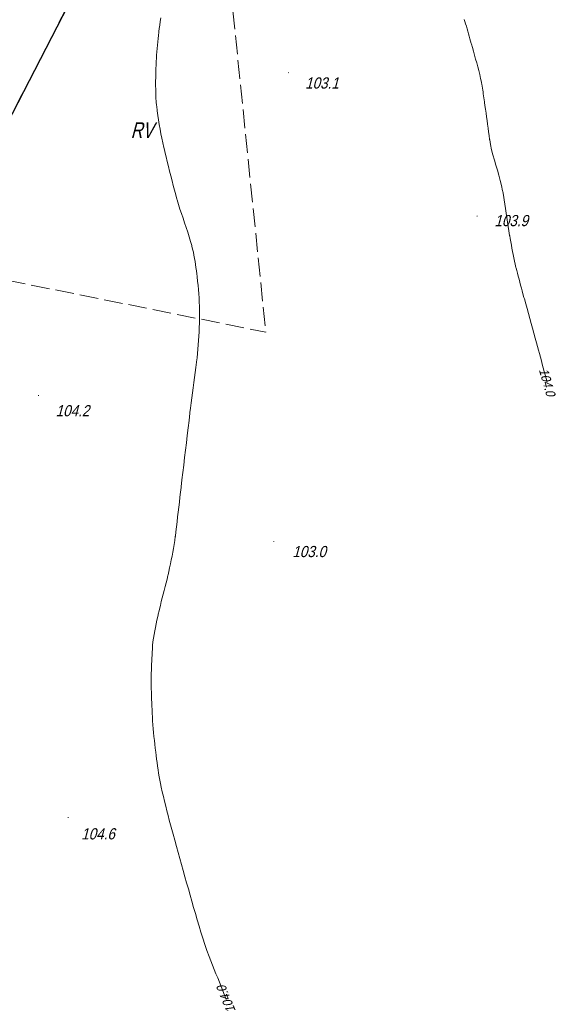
# Model space of a CAD drawing. Extents: x 6530721 to 6531385, y 5978377 to 5979143.
# Tile 138 of 146: x 6531196 to 6531240, y 5978636 to 5978715. Entities that reach past the tile are written whole.
import ezdxf
from ezdxf.enums import TextEntityAlignment as Align

# ---------------------------------------------------------------- set-up
doc = ezdxf.new("R2010")
doc.units = 0
doc.linetypes.add('AB_rokocin 2014-08-13 AC2004$0$l217_500', pattern=[2, 1.5, -0.5])
doc.linetypes.add('AB_rokocin 2014-08-13 AC2004$0$l219_500', pattern=[0])
for name, color, linetype, lineweight in [('AB-wymiarowa', 7, 'Continuous', 30), ('AB_rokocin 2014-08-13 AC2004$0$209-Opis konturu klasyfikacyjnego', 7, 'Continuous', 18), ('AB_rokocin 2014-08-13 AC2004$0$217-Granica konturu klasyfikcyjnego', 7, 'Continuous', 18), ('AB_rokocin 2014-08-13 AC2004$0$219-Linia granicy', 7, 'Continuous', 18), ('AB_rokocin 2014-08-13 AC2004$0$811-Warstwica ciągła linia', 7, 'Continuous', 18), ('AB_rokocin 2014-08-13 AC2004$0$811-Warstwica ciągła linia-Atr2', 7, 'Continuous', 18), ('AB_rokocin 2014-08-13 AC2004$0$punkt wysokościowy naturalny', 7, 'Continuous', 18), ('AB_rokocin 2014-08-13 AC2004$0$punkt wysokościowy naturalny-Atr2', 7, 'Continuous', 18)]:
    doc.layers.add(name, color=color, linetype=linetype, lineweight=lineweight)
doc.styles.add('AB_rokocin 2014-08-13 AC2004$0$Standard', font='txt')

# ---------------------------------------------------------------- blocks, each defined once
blk = doc.blocks.new('AB_rokocin 2014-08-13 AC2004$0$PW01')
at = {"linetype": 'Continuous', "lineweight": 13}
h = blk.add_hatch(color=0, dxfattribs=at)
edge = h.paths.add_edge_path()
edge.add_arc((0, 0), 0.045, 0, 360)
blk = doc.blocks.new('AB_rokocin 2014-08-13 AC2004')
at = {"layer": 'AB_rokocin 2014-08-13 AC2004$0$217-Granica konturu klasyfikcyjnego', "color": 3, "linetype": 'AB_rokocin 2014-08-13 AC2004$0$l217_500', "lineweight": 18, "flags": 128}
for points in [[(6531189.5, 5978695.28), (6531211.37, 5978737.67)], [(6531211.37, 5978737.67), (6531216.26, 5978689.9)], [(6531189.5, 5978695.28), (6531216.26, 5978689.9)]]:
    blk.add_lwpolyline(points, dxfattribs=at)
at = {"layer": 'AB_rokocin 2014-08-13 AC2004$0$219-Linia granicy', "color": 92, "linetype": 'AB_rokocin 2014-08-13 AC2004$0$l219_500', "lineweight": 30, "flags": 128}
blk.add_lwpolyline([(6531214.758, 5978744.236), (6531138.54, 5978596.5)], dxfattribs=at)
at = {"layer": 'AB_rokocin 2014-08-13 AC2004$0$811-Warstwica ciągła linia', "color": 32, "linetype": 'Continuous', "lineweight": 13, "flags": 128}
for points in [[(6531238.94, 5978685.89), (6531238.862, 5978686.176), (6531238.784, 5978686.462), (6531238.706, 5978686.748), (6531238.628, 5978687.034), (6531238.55, 5978687.32), (6531238.472, 5978687.606), (6531238.394, 5978687.892), (6531238.316, 5978688.178), (6531238.238, 5978688.464), (6531238.16, 5978688.75), (6531238.082, 5978689.036), (6531237.973, 5978689.431), (6531237.864, 5978689.826), (6531237.755, 5978690.221), (6531237.646, 5978690.616), (6531237.537, 5978691.011), (6531237.427, 5978691.406), (6531237.318, 5978691.801), (6531237.209, 5978692.196), (6531237.1, 5978692.591), (6531237.07, 5978692.7), (6531236.992, 5978692.986), (6531236.927, 5978693.222), (6531236.863, 5978693.459), (6531236.799, 5978693.696), (6531236.736, 5978693.933), (6531236.673, 5978694.17), (6531236.611, 5978694.407), (6531236.549, 5978694.644), (6531236.488, 5978694.882), (6531236.44, 5978695.07), (6531236.427, 5978695.12), (6531236.365, 5978695.376), (6531236.307, 5978695.632), (6531236.252, 5978695.89), (6531236.199, 5978696.147), (6531236.149, 5978696.406), (6531236.1, 5978696.664), (6531236.052, 5978696.923), (6531236.005, 5978697.182), (6531235.958, 5978697.441), (6531235.92, 5978697.65), (6531235.911, 5978697.7), (6531235.849, 5978698.058), (6531235.791, 5978698.417), (6531235.736, 5978698.776), (6531235.684, 5978699.136), (6531235.633, 5978699.496), (6531235.581, 5978699.856), (6531235.528, 5978700.215), (6531235.473, 5978700.574), (6531235.414, 5978700.933), (6531235.36, 5978701.24), (6531235.351, 5978701.29), (6531235.263, 5978701.708), (6531235.16, 5978702.122), (6531235.047, 5978702.535), (6531234.927, 5978702.946), (6531234.805, 5978703.356), (6531234.685, 5978703.767), (6531234.57, 5978704.179), (6531234.465, 5978704.593), (6531234.375, 5978705.01), (6531234.31, 5978705.38), (6531234.302, 5978705.431), (6531234.257, 5978705.733), (6531234.214, 5978706.036), (6531234.172, 5978706.339), (6531234.131, 5978706.642), (6531234.091, 5978706.945), (6531234.05, 5978707.249), (6531234.01, 5978707.552), (6531233.968, 5978707.855), (6531233.926, 5978708.158), (6531233.89, 5978708.41), (6531233.883, 5978708.461), (6531233.86, 5978708.618), (6531233.838, 5978708.775), (6531233.816, 5978708.932), (6531233.793, 5978709.09), (6531233.771, 5978709.247), (6531233.747, 5978709.404), (6531233.722, 5978709.561), (6531233.697, 5978709.717), (6531233.669, 5978709.874), (6531233.65, 5978709.98), (6531233.64, 5978710.03), (6531233.576, 5978710.345), (6531233.505, 5978710.659), (6531233.428, 5978710.971), (6531233.347, 5978711.282), (6531233.263, 5978711.592), (6531233.176, 5978711.901), (6531233.088, 5978712.211), (6531232.999, 5978712.52), (6531232.912, 5978712.829), (6531232.84, 5978713.09), (6531232.827, 5978713.139), (6531232.772, 5978713.339), (6531232.717, 5978713.539), (6531232.661, 5978713.739), (6531232.604, 5978713.938), (6531232.547, 5978714.137), (6531232.489, 5978714.336), (6531232.429, 5978714.534), (6531232.369, 5978714.733), (6531232.307, 5978714.931), (6531232.26, 5978715.08)], [(6531207.793, 5978715.206), (6531207.746, 5978714.923), (6531207.705, 5978714.639), (6531207.668, 5978714.355), (6531207.64, 5978714.12), (6531207.634, 5978714.069), (6531207.605, 5978713.805), (6531207.577, 5978713.541), (6531207.55, 5978713.278), (6531207.525, 5978713.014), (6531207.502, 5978712.75), (6531207.481, 5978712.486), (6531207.461, 5978712.222), (6531207.445, 5978711.958), (6531207.43, 5978711.693), (6531207.42, 5978711.48), (6531207.418, 5978711.429), (6531207.405, 5978711.097), (6531207.393, 5978710.765), (6531207.385, 5978710.433), (6531207.379, 5978710.101), (6531207.379, 5978709.768), (6531207.383, 5978709.436), (6531207.393, 5978709.104), (6531207.409, 5978708.772), (6531207.433, 5978708.44), (6531207.46, 5978708.16), (6531207.465, 5978708.109), (6531207.509, 5978707.736), (6531207.559, 5978707.364), (6531207.615, 5978706.994), (6531207.676, 5978706.624), (6531207.742, 5978706.255), (6531207.812, 5978705.887), (6531207.887, 5978705.52), (6531207.965, 5978705.153), (6531208.047, 5978704.786), (6531208.12, 5978704.47), (6531208.132, 5978704.42), (6531208.223, 5978704.032), (6531208.316, 5978703.646), (6531208.411, 5978703.259), (6531208.507, 5978702.874), (6531208.604, 5978702.489), (6531208.703, 5978702.105), (6531208.803, 5978701.721), (6531208.905, 5978701.337), (6531209.008, 5978700.954), (6531209.1, 5978700.62), (6531209.114, 5978700.571), (6531209.224, 5978700.194), (6531209.341, 5978699.82), (6531209.463, 5978699.448), (6531209.588, 5978699.076), (6531209.715, 5978698.705), (6531209.842, 5978698.334), (6531209.966, 5978697.961), (6531210.085, 5978697.587), (6531210.198, 5978697.21), (6531210.29, 5978696.88), (6531210.303, 5978696.83), (6531210.364, 5978696.585), (6531210.42, 5978696.34), (6531210.47, 5978696.093), (6531210.517, 5978695.846), (6531210.559, 5978695.598), (6531210.597, 5978695.349), (6531210.633, 5978695.1), (6531210.666, 5978694.85), (6531210.697, 5978694.6), (6531210.72, 5978694.4), (6531210.726, 5978694.349), (6531210.763, 5978694.012), (6531210.798, 5978693.675), (6531210.829, 5978693.338), (6531210.858, 5978693.001), (6531210.881, 5978692.664), (6531210.901, 5978692.327), (6531210.915, 5978691.99), (6531210.923, 5978691.653), (6531210.924, 5978691.316), (6531210.92, 5978691.03), (6531210.919, 5978690.979), (6531210.909, 5978690.629), (6531210.896, 5978690.279), (6531210.881, 5978689.928), (6531210.862, 5978689.578), (6531210.841, 5978689.228), (6531210.815, 5978688.878), (6531210.786, 5978688.528), (6531210.753, 5978688.178), (6531210.715, 5978687.828), (6531210.68, 5978687.53), (6531210.674, 5978687.479), (6531210.622, 5978687.069), (6531210.568, 5978686.659), (6531210.514, 5978686.25), (6531210.46, 5978685.841), (6531210.405, 5978685.433), (6531210.351, 5978685.024), (6531210.297, 5978684.616), (6531210.245, 5978684.207), (6531210.193, 5978683.798), (6531210.15, 5978683.44), (6531210.144, 5978683.389), (6531210.073, 5978682.791), (6531210.002, 5978682.193), (6531209.931, 5978681.595), (6531209.86, 5978680.997), (6531209.789, 5978680.399), (6531209.718, 5978679.801), (6531209.647, 5978679.203), (6531209.576, 5978678.605), (6531209.505, 5978678.007), (6531209.44, 5978677.46), (6531209.434, 5978677.409), (6531209.387, 5978677.012), (6531209.34, 5978676.615), (6531209.293, 5978676.218), (6531209.246, 5978675.821), (6531209.199, 5978675.424), (6531209.152, 5978675.027), (6531209.105, 5978674.63), (6531209.058, 5978674.233), (6531209.011, 5978673.836), (6531208.97, 5978673.49), (6531208.964, 5978673.439), (6531208.922, 5978673.124), (6531208.874, 5978672.811), (6531208.821, 5978672.498), (6531208.764, 5978672.185), (6531208.703, 5978671.874), (6531208.639, 5978671.562), (6531208.573, 5978671.251), (6531208.505, 5978670.941), (6531208.437, 5978670.63), (6531208.38, 5978670.37), (6531208.369, 5978670.32), (6531208.3, 5978670.017), (6531208.227, 5978669.714), (6531208.151, 5978669.413), (6531208.073, 5978669.111), (6531207.995, 5978668.81), (6531207.916, 5978668.509), (6531207.838, 5978668.208), (6531207.762, 5978667.906), (6531207.689, 5978667.604), (6531207.63, 5978667.35), (6531207.619, 5978667.3), (6531207.553, 5978667.009), (6531207.487, 5978666.718), (6531207.423, 5978666.427), (6531207.362, 5978666.135), (6531207.304, 5978665.843), (6531207.252, 5978665.55), (6531207.206, 5978665.256), (6531207.167, 5978664.961), (6531207.137, 5978664.665), (6531207.12, 5978664.42), (6531207.117, 5978664.369), (6531207.104, 5978664.129), (6531207.092, 5978663.889), (6531207.08, 5978663.649), (6531207.069, 5978663.409), (6531207.058, 5978663.169), (6531207.048, 5978662.929), (6531207.037, 5978662.689), (6531207.027, 5978662.449), (6531207.018, 5978662.209), (6531207.01, 5978662.02)], [(6531213.07, 5978636.18), (6531212.934, 5978636.525), (6531212.797, 5978636.87), (6531212.659, 5978637.215), (6531212.521, 5978637.559), (6531212.382, 5978637.904), (6531212.244, 5978638.248), (6531212.106, 5978638.593), (6531211.97, 5978638.938), (6531211.834, 5978639.284), (6531211.7, 5978639.63), (6531211.519, 5978640.116), (6531211.348, 5978640.605), (6531211.184, 5978641.097), (6531211.028, 5978641.591), (6531210.877, 5978642.087), (6531210.73, 5978642.585), (6531210.586, 5978643.083), (6531210.444, 5978643.582), (6531210.303, 5978644.081), (6531210.16, 5978644.58), (6531210.017, 5978645.078), (6531209.878, 5978645.567), (6531209.739, 5978646.055), (6531209.601, 5978646.544), (6531209.464, 5978647.033), (6531209.328, 5978647.522), (6531209.192, 5978648.011), (6531209.056, 5978648.501), (6531208.922, 5978648.99), (6531208.79, 5978649.47), (6531208.787, 5978649.48), (6531208.684, 5978649.857), (6531208.583, 5978650.235), (6531208.482, 5978650.613), (6531208.383, 5978650.99), (6531208.286, 5978651.369), (6531208.19, 5978651.748), (6531208.096, 5978652.127), (6531208.004, 5978652.507), (6531207.915, 5978652.888), (6531207.83, 5978653.26), (6531207.828, 5978653.27), (6531207.768, 5978653.55), (6531207.713, 5978653.83), (6531207.662, 5978654.111), (6531207.615, 5978654.393), (6531207.572, 5978654.675), (6531207.531, 5978654.957), (6531207.493, 5978655.24), (6531207.457, 5978655.523), (6531207.422, 5978655.807), (6531207.39, 5978656.08), (6531207.389, 5978656.091), (6531207.352, 5978656.404), (6531207.316, 5978656.718), (6531207.28, 5978657.031), (6531207.247, 5978657.345), (6531207.215, 5978657.659), (6531207.185, 5978657.973), (6531207.158, 5978658.287), (6531207.135, 5978658.601), (6531207.115, 5978658.916), (6531207.1, 5978659.22), (6531207.1, 5978659.231), (6531207.088, 5978659.511), (6531207.077, 5978659.79), (6531207.067, 5978660.07), (6531207.057, 5978660.35), (6531207.048, 5978660.63), (6531207.039, 5978660.91), (6531207.031, 5978661.19), (6531207.024, 5978661.47), (6531207.016, 5978661.751), (6531207.01, 5978662.02)]]:
    blk.add_lwpolyline(points, dxfattribs=at)
at = {"layer": 'AB_rokocin 2014-08-13 AC2004$0$punkt wysokościowy naturalny', "color": 7, "linetype": 'Continuous', "lineweight": 13}
for p in [(6531218.1, 5978710.8), (6531233.29, 5978699.25), (6531197.94, 5978684.81), (6531216.91, 5978673.04), (6531200.33, 5978650.82)]:
    blk.add_blockref('AB_rokocin 2014-08-13 AC2004$0$PW01', p, dxfattribs=at)
at = {"layer": 'AB_rokocin 2014-08-13 AC2004$0$209-Opis konturu klasyfikacyjnego', "color": 3, "linetype": 'Continuous', "lineweight": 20, "style": 'AB_rokocin 2014-08-13 AC2004$0$Standard', "oblique": 15, "width": 0.785}
blk.add_text('RV', height=1.25, dxfattribs=at).set_placement((6531205.37, 5978705.55))
at = {"layer": 'AB_rokocin 2014-08-13 AC2004$0$811-Warstwica ciągła linia-Atr2', "color": 32, "linetype": 'ByBlock', "lineweight": 20, "style": 'AB_rokocin 2014-08-13 AC2004$0$Standard', "oblique": 15, "width": 0.907}
for rotation, p in [(286.051, (6531238.94, 5978685.89)), (112.347, (6531213.07, 5978636.18))]:
    blk.add_text('104.0', height=0.75, rotation=rotation, dxfattribs=at).set_placement(p, align=Align.MIDDLE_CENTER)
at = {"layer": 'AB_rokocin 2014-08-13 AC2004$0$punkt wysokościowy naturalny-Atr2', "color": 252, "linetype": 'ByBlock', "lineweight": 20, "style": 'AB_rokocin 2014-08-13 AC2004$0$Standard', "oblique": 15, "width": 0.9}
for s, p in [('103.1', (6531219.43, 5978709.52)), ('103.9', (6531234.69, 5978698.44)), ('104.2', (6531199.32, 5978683.13)), ('103.0', (6531218.4, 5978671.79)), ('104.6', (6531201.38, 5978649.06))]:
    blk.add_text(s, height=0.9, dxfattribs=at).set_placement(p)

msp = doc.modelspace()

# ---------------------------------------------------------------- block references
at = {"layer": 'AB-wymiarowa'}
msp.add_blockref('AB_rokocin 2014-08-13 AC2004', (0, 0), dxfattribs=at)

doc.saveas('drawing.dxf')
